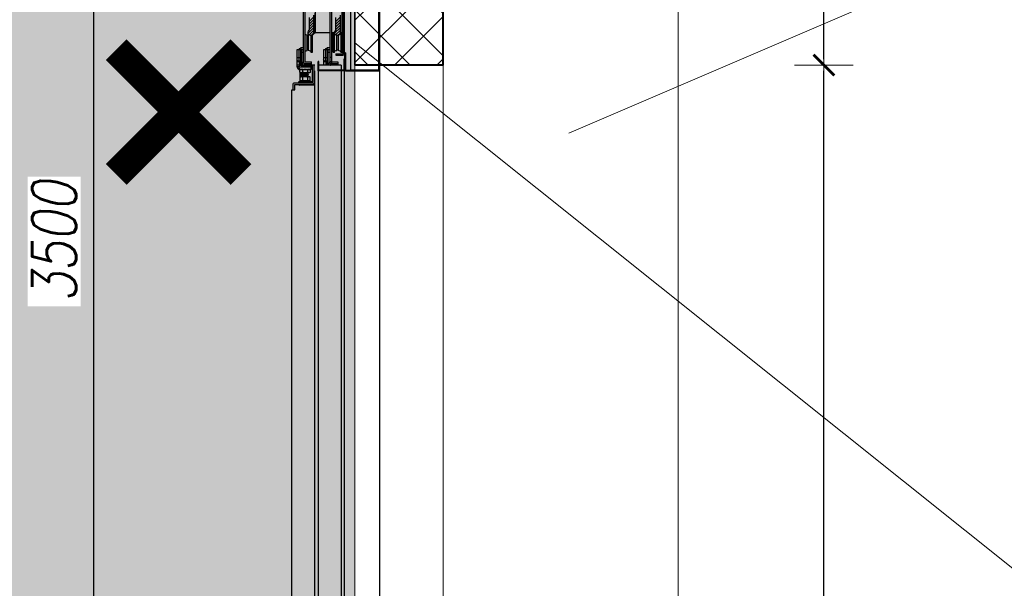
# Model space of a CAD drawing. Header units: millimetres. Extents: x 558 to 31258, y -5755 to 11028.
# Tile 23 of 58: x 29007 to 29175, y 9946 to 10043. Entities that reach past the tile are written whole.
import ezdxf

# ---------------------------------------------------------------- set-up
doc = ezdxf.new("R2010")
doc.units = ezdxf.units.MM
doc.layers.add('K_Dzwig', color=10, linetype='Continuous')
for name, color, linetype, lineweight in [('K_Grube', 4, 'Continuous', 35), ('K_Grube_projektowane', 10, 'Continuous', 40), ('K_Kreskowanie', 8, 'Continuous', 5), ('K_Opis_zmienny', 2, 'Continuous', 13), ('K_Widokowe', 6, 'Continuous', 13), ('K_Wyburzenia', 8, 'Continuous', 5), ('K_Wymiarowanie', 84, 'Continuous', 13)]:
    doc.layers.add(name, color=color, linetype=linetype, lineweight=lineweight)
doc.styles.add('Zwykły 50', font='romans.shx', dxfattribs={"width": 0.8, "oblique": 10, "height": 7.5})
doc.dimstyles.new('Skala_50', dxfattribs={"dimtxt": 7.5, "dimasz": 1, "dimexe": 1.25, "dimexo": 0.625, "dimgap": 3, "dimtad": 1, "dimdec": 1, "dimlfac": 10, "dimrnd": 0.5, "dimdsep": 46, "dimtxsty": 'Zwykły 50', "dimblk": 'Wymiar', "dimcen": 2.5, "dimse1": 1, "dimse2": 1, "dimazin": 0, "dimtfac": 1, "dimtdec": 1, "dimtix": 1, "dimtmove": 0, "dimatfit": 3, "dimfxl": 1, "dimtfill": 1, "dimarcsym": 0})

# ---------------------------------------------------------------- blocks, each defined once
blk = doc.blocks.new('hbrt')
at = {"layer": 'K_Dzwig'}
for p, q in [((18815.22, -20138.94), (18815.22, -20118.24)), ((18815.37, -20138.94), (18815.37, -20118.24)), ((18815.37, -20138.89), (18815.37, -20118.29)), ((18820.17, -20118.29), (18820.17, -20138.89)), ((18821.22, -20136.19), (18821.22, -20118.29)), ((18821.42, -20136.19), (18821.42, -20118.29)), ((18821.62, -20122.59), (18821.62, -20132.29)), ((18821.67, -20122.29), (18821.67, -20132.59)), ((18826.17, -20132.59), (18826.17, -20122.29)), ((18823.44, -20124.29), (18823.44, -20136.74)), ((18823.74, -20124.29), (18823.74, -20136.74)), ((18827.94, -20124.29), (18827.94, -20137.54)), ((18828.24, -20124.29), (18828.24, -20137.54)), ((18826.22, -20132.29), (18826.22, -20129.25)), ((18821.92, -20132.59), (18821.92, -20129.59)), ((18821.92, -20129.91), (18822.72, -20130.71)), ((18821.92, -20130.36), (18822.72, -20131.16)), ((18821.92, -20130.81), (18822.72, -20131.61)), ((18822.72, -20132.19), (18822.72, -20129.99)), ((18826.42, -20132.59), (18826.42, -20129.59)), ((18826.42, -20129.91), (18827.22, -20130.71)), ((18826.42, -20130.36), (18827.22, -20131.16)), ((18826.42, -20130.81), (18827.22, -20131.61)), ((18827.22, -20129.99), (18827.22, -20132.19)), ((18821.42, -20132.29), (18821.62, -20132.29)), ((18821.62, -20132.59), (18821.42, -20132.59)), ((18821.62, -20132.29), (18821.62, -20132.59)), ((18821.67, -20132.59), (18821.62, -20132.59)), ((18821.67, -20132.64), (18821.64, -20132.67)), ((18821.64, -20132.67), (18821.64, -20135.91)), ((18821.67, -20132.59), (18821.92, -20132.59)), ((18821.8, -20132.64), (18821.67, -20132.64)), ((18821.67, -20132.64), (18821.67, -20133.92)), ((18821.8, -20135.94), (18821.8, -20132.64)), ((18821.92, -20131.26), (18822.72, -20132.06)), ((18821.92, -20131.71), (18822.91, -20132.69)), ((18821.92, -20132.15), (18822.74, -20132.97)), ((18821.92, -20132.6), (18822.41, -20133.09)), ((18822.92, -20132.59), (18823.44, -20132.59)), ((18823.11, -20132.64), (18822.98, -20132.64)), ((18822.98, -20132.64), (18822.98, -20133.92)), ((18823.14, -20132.67), (18823.11, -20132.64)), ((18823.11, -20133.92), (18823.11, -20132.64)), ((18823.14, -20134.29), (18823.14, -20132.67)), ((18823.74, -20132.59), (18826.17, -20132.59)), ((18826.17, -20132.59), (18826.22, -20132.59)), ((18826.22, -20132.29), (18826.42, -20132.29)), ((18826.22, -20132.59), (18826.22, -20132.29)), ((18826.42, -20132.59), (18826.22, -20132.59)), ((18826.42, -20131.26), (18827.22, -20132.06)), ((18826.42, -20131.71), (18827.41, -20132.7)), ((18826.42, -20132.16), (18827.24, -20132.98)), ((18826.42, -20132.6), (18826.91, -20133.09)), ((18821.67, -20133.92), (18821.67, -20135.94)), ((18822.32, -20133.08), (18822.32, -20134)), ((18822.32, -20134), (18822.32, -20135.59)), ((18822.52, -20134), (18822.52, -20133.08)), ((18822.52, -20135.59), (18822.52, -20134)), ((18822.98, -20133.92), (18822.98, -20135.94)), ((18823.11, -20135.94), (18823.11, -20133.92)), ((18823.14, -20135.91), (18823.14, -20134.29)), ((18826.7, -20133.04), (18826.7, -20135.91)), ((18826.73, -20133.05), (18826.73, -20133.92)), ((18826.73, -20133.92), (18826.73, -20135.94)), ((18826.86, -20135.94), (18826.86, -20133.09)), ((18827.29, -20132.98), (18827.24, -20132.97)), ((18827.37, -20132.99), (18827.29, -20132.98)), ((18827.57, -20132.99), (18827.37, -20132.99)), ((18827.37, -20132.99), (18827.37, -20134)), ((18827.37, -20134), (18827.37, -20135.59)), ((18827.57, -20134), (18827.57, -20132.99)), ((18827.57, -20135.59), (18827.57, -20134)), ((18821.07, -20135.99), (18821.22, -20135.99)), ((18821.07, -20135.99), (18821.07, -20138.94)), ((18821.22, -20135.99), (18821.22, -20138.94)), ((18822.72, -20136.19), (18821.42, -20136.19)), ((18821.64, -20135.91), (18821.67, -20135.94)), ((18821.67, -20135.94), (18821.8, -20135.94)), ((18822.32, -20135.59), (18822.52, -20135.59)), ((18822.72, -20136.19), (18822.72, -20136.39)), ((18822.98, -20135.94), (18823.11, -20135.94)), ((18823.11, -20135.94), (18823.14, -20135.91)), ((18823.74, -20135.19), (18824.14, -20135.19)), ((18823.79, -20135.44), (18823.74, -20135.44)), ((18823.74, -20135.94), (18823.99, -20135.94)), ((18824.19, -20135.44), (18823.79, -20135.44)), ((18823.99, -20135.94), (18823.99, -20135.48)), ((18823.99, -20137.69), (18823.99, -20135.94)), ((18824.19, -20135.44), (18824.19, -20136.87)), ((18824.41, -20135.44), (18824.19, -20135.44)), ((18824.41, -20136.87), (18824.41, -20135.44)), ((18824.76, -20135.44), (18824.41, -20135.44)), ((18824.76, -20136.87), (18824.76, -20135.44)), ((18826.7, -20135.91), (18826.73, -20135.94)), ((18826.73, -20135.94), (18826.86, -20135.94)), ((18827.37, -20135.59), (18827.57, -20135.59)), ((18828.24, -20135.19), (18828.64, -20135.19)), ((18828.29, -20135.44), (18828.24, -20135.44)), ((18828.24, -20135.94), (18828.49, -20135.94)), ((18828.69, -20135.44), (18828.29, -20135.44)), ((18828.49, -20135.94), (18828.49, -20135.48)), ((18828.49, -20137.69), (18828.49, -20135.94)), ((18828.69, -20135.44), (18828.69, -20136.87)), ((18828.91, -20135.44), (18828.69, -20135.44)), ((18828.91, -20136.87), (18828.91, -20135.44)), ((18829.26, -20135.44), (18828.91, -20135.44)), ((18829.26, -20136.87), (18829.26, -20135.44)), ((18821.22, -20137.09), (18821.34, -20137.09)), ((18821.22, -20137.09), (18821.22, -20138.97)), ((18821.34, -20137.09), (18821.34, -20138.97)), ((18822.72, -20136.39), (18821.42, -20136.39)), ((18822.34, -20137.54), (18822.34, -20137.84)), ((18823.44, -20137.54), (18822.34, -20137.54)), ((18822.5, -20137.84), (18822.34, -20137.84)), ((18822.92, -20137.84), (18822.5, -20137.84)), ((18823.44, -20137.84), (18822.92, -20137.84)), ((18823.74, -20136.74), (18823.44, -20136.74)), ((18823.44, -20136.74), (18823.44, -20137.54)), ((18823.44, -20137.54), (18823.74, -20137.54)), ((18823.44, -20137.54), (18823.44, -20137.84)), ((18823.54, -20137.84), (18823.44, -20137.84)), ((18823.54, -20138.09), (18823.54, -20137.84)), ((18823.54, -20137.84), (18823.64, -20137.84)), ((18823.74, -20136.74), (18823.74, -20137.54)), ((18823.74, -20137.74), (18823.74, -20137.54)), ((18823.74, -20137.74), (18823.74, -20137.76)), ((18823.74, -20137.74), (18823.74, -20137.76)), ((18824.19, -20136.87), (18823.99, -20136.87)), ((18823.99, -20137.93), (18823.99, -20137.69)), ((18824.03, -20137.89), (18824.01, -20137.9)), ((18824.05, -20137.88), (18824.03, -20137.89)), ((18824.08, -20137.87), (18824.05, -20137.88)), ((18824.11, -20137.87), (18824.08, -20137.87)), ((18824.15, -20137.86), (18824.11, -20137.87)), ((18824.19, -20137.86), (18824.15, -20137.86)), ((18824.19, -20136.87), (18824.19, -20137.43)), ((18824.19, -20136.87), (18824.41, -20136.87)), ((18824.19, -20137.43), (18824.41, -20137.43)), ((18824.19, -20137.43), (18824.19, -20137.6)), ((18824.19, -20137.6), (18824.41, -20137.6)), ((18824.19, -20137.6), (18824.19, -20137.86)), ((18824.41, -20137.43), (18824.41, -20136.87)), ((18824.41, -20136.87), (18824.76, -20136.87)), ((18824.41, -20137.6), (18824.41, -20137.43)), ((18824.41, -20137.6), (18824.41, -20138.09)), ((18824.76, -20137.3), (18824.76, -20137.19)), ((18824.76, -20137.3), (18824.76, -20137.37)), ((18824.76, -20137.32), (18824.76, -20137.31)), ((18825.6, -20137.49), (18825.72, -20137.49)), ((18825.6, -20138.97), (18825.6, -20137.49)), ((18825.72, -20138.97), (18825.72, -20137.49)), ((18827.94, -20137.54), (18826.84, -20137.54)), ((18826.84, -20137.84), (18826.84, -20137.54)), ((18827.94, -20137.84), (18826.84, -20137.84)), ((18828.04, -20138.09), (18828.04, -20137.84)), ((18828.04, -20137.84), (18828.14, -20137.84)), ((18828.24, -20137.74), (18828.24, -20137.54)), ((18828.24, -20137.74), (18828.24, -20137.76)), ((18828.69, -20136.87), (18828.49, -20136.87)), ((18828.49, -20137.93), (18828.49, -20137.69)), ((18828.53, -20137.89), (18828.51, -20137.9)), ((18828.55, -20137.88), (18828.53, -20137.89)), ((18828.58, -20137.87), (18828.55, -20137.88)), ((18828.61, -20137.87), (18828.58, -20137.87)), ((18828.65, -20137.86), (18828.61, -20137.87)), ((18828.69, -20137.86), (18828.65, -20137.86)), ((18828.69, -20136.87), (18828.69, -20137.43)), ((18828.69, -20136.87), (18828.91, -20136.87)), ((18828.69, -20137.43), (18828.91, -20137.43)), ((18828.69, -20137.43), (18828.69, -20137.6)), ((18828.69, -20137.6), (18828.91, -20137.6)), ((18828.69, -20137.6), (18828.69, -20137.86)), ((18828.91, -20137.43), (18828.91, -20136.87)), ((18828.91, -20136.87), (18829.26, -20136.87)), ((18828.91, -20137.6), (18828.91, -20137.43)), ((18828.91, -20137.6), (18828.91, -20138.09)), ((18829.26, -20137.3), (18829.26, -20137.19)), ((18829.26, -20137.3), (18829.26, -20137.37)), ((18829.26, -20137.32), (18829.26, -20137.31)), ((18815.22, -20346.89), (18815.22, -20138.94)), ((18821.07, -20139.09), (18815.22, -20139.09)), ((18820.17, -20138.89), (18815.37, -20138.89)), ((18821.07, -20138.94), (18815.37, -20138.94)), ((18821.22, -20343.59), (18821.22, -20138.97)), ((18821.34, -20138.97), (18825.6, -20138.97)), ((18821.34, -20139.09), (18825.6, -20139.09)), ((18821.75, -20138.97), (18821.75, -20138.09)), ((18821.87, -20138.09), (18821.75, -20138.09)), ((18821.75, -20343.09), (18821.75, -20139.09)), ((18821.87, -20138.09), (18825.53, -20138.09)), ((18822.36, -20137.94), (18822.36, -20138.09)), ((18823.98, -20138), (18824.16, -20138.09)), ((18824, -20137.92), (18823.99, -20137.93)), ((18824.01, -20137.9), (18824, -20137.92)), ((18825.6, -20138.09), (18825.53, -20138.09)), ((18825.65, -20343.09), (18825.65, -20139.08)), ((18826.25, -20138.09), (18826.37, -20138.09)), ((18826.25, -20343.09), (18826.25, -20139.09)), ((18826.37, -20141.07), (18826.37, -20138.09)), ((18826.37, -20138.09), (18826.67, -20138.09)), ((18826.67, -20141.07), (18826.67, -20138.09)), ((18826.67, -20138.09), (18826.86, -20138.09)), ((18826.86, -20137.94), (18826.86, -20138.1)), ((18826.86, -20138.1), (18826.87, -20138.09)), ((18826.86, -20138.29), (18826.86, -20138.1)), ((18828.34, -20138.29), (18826.86, -20138.29)), ((18826.86, -20138.41), (18826.86, -20138.29)), ((18828.91, -20138.41), (18826.86, -20138.41)), ((18826.86, -20138.86), (18826.86, -20138.41)), ((18826.86, -20138.86), (18827.52, -20138.86)), ((18826.87, -20138.09), (18828.04, -20138.09)), ((18827.11, -20138.86), (18826.99, -20138.93)), ((18826.99, -20139.29), (18826.99, -20138.93)), ((18826.99, -20139.29), (18827.11, -20139.36)), ((18827.22, -20139.36), (18827.11, -20139.36)), ((18827.91, -20139.36), (18827.22, -20139.36)), ((18827.48, -20139.36), (18827.41, -20139.41)), ((18827.41, -20139.41), (18827.41, -20139.44)), ((18827.41, -20139.41), (18828.41, -20139.41)), ((18827.41, -20139.44), (18827.49, -20139.5)), ((18827.41, -20139.44), (18828.41, -20139.44)), ((18827.49, -20139.5), (18827.41, -20139.56)), ((18827.41, -20139.56), (18827.41, -20139.59)), ((18827.41, -20139.56), (18828.41, -20139.56)), ((18827.45, -20139.29), (18827.45, -20138.93)), ((18827.49, -20139.5), (18828.33, -20139.5)), ((18827.91, -20138.86), (18827.52, -20138.86)), ((18828.3, -20138.86), (18827.91, -20138.86)), ((18828.6, -20139.36), (18827.91, -20139.36)), ((18828.04, -20138.09), (18828.09, -20138.09)), ((18828.09, -20138.09), (18828.34, -20138.09)), ((18828.3, -20138.86), (18828.81, -20138.86)), ((18828.33, -20139.5), (18828.41, -20139.44)), ((18828.41, -20139.56), (18828.33, -20139.5)), ((18828.34, -20138.29), (18828.34, -20138.09)), ((18828.41, -20139.41), (18828.34, -20139.36)), ((18828.37, -20138.93), (18828.37, -20139.29)), ((18828.41, -20139.44), (18828.41, -20139.41)), ((18828.41, -20139.59), (18828.41, -20139.56)), ((18828.48, -20138), (18828.66, -20138.09)), ((18828.5, -20137.92), (18828.49, -20137.93)), ((18828.51, -20137.9), (18828.5, -20137.92)), ((18828.71, -20139.36), (18828.6, -20139.36)), ((18828.63, -20139.36), (18828.63, -20140.06)), ((18828.91, -20138.09), (18828.66, -20138.09)), ((18828.84, -20138.93), (18828.71, -20138.86)), ((18828.71, -20139.36), (18828.84, -20139.29)), ((18828.75, -20138.88), (18828.75, -20138.86)), ((18828.75, -20140.14), (18828.75, -20139.34)), ((18828.84, -20139.29), (18828.84, -20138.93)), ((18828.91, -20138.09), (18829.26, -20138.09)), ((18828.91, -20138.09), (18828.91, -20138.41)), ((18828.91, -20138.41), (18829.26, -20138.41)), ((18829.26, -20138.41), (18829.26, -20138.09)), ((18829.65, -20141.09), (18826.7, -20141.09)), ((18827, -20140.87), (18826.87, -20140.91)), ((18827.91, -20140.91), (18826.87, -20140.91)), ((18827.02, -20140.86), (18827, -20140.87)), ((18827.16, -20140.06), (18827.05, -20140.16)), ((18827.05, -20140.8), (18827.05, -20140.16)), ((18827.26, -20140.06), (18827.16, -20140.06)), ((18827.91, -20140.06), (18827.26, -20140.06)), ((18827.41, -20139.59), (18827.49, -20139.65)), ((18827.41, -20139.59), (18828.41, -20139.59)), ((18827.49, -20139.65), (18827.41, -20139.71)), ((18827.41, -20139.71), (18827.41, -20139.74)), ((18827.41, -20139.71), (18828.41, -20139.71)), ((18827.41, -20139.74), (18827.49, -20139.8)), ((18827.41, -20139.74), (18828.41, -20139.74)), ((18827.49, -20139.8), (18827.41, -20139.85)), ((18827.41, -20139.85), (18827.41, -20139.89)), ((18827.41, -20139.85), (18828.41, -20139.85)), ((18827.41, -20139.89), (18827.49, -20139.94)), ((18827.41, -20139.89), (18828.41, -20139.89)), ((18827.49, -20139.94), (18827.41, -20140)), ((18827.41, -20140), (18827.41, -20140.04)), ((18827.41, -20140), (18828.41, -20140)), ((18827.41, -20140.04), (18827.45, -20140.06)), ((18827.41, -20140.04), (18828.41, -20140.04)), ((18827.41, -20141.04), (18827.41, -20141.07)), ((18827.41, -20141.07), (18827.44, -20141.09)), ((18827.48, -20140.8), (18827.48, -20140.16)), ((18827.49, -20139.65), (18828.33, -20139.65)), ((18827.49, -20139.8), (18828.33, -20139.8)), ((18827.49, -20139.94), (18828.33, -20139.94)), ((18828.56, -20140.06), (18827.91, -20140.06)), ((18828.95, -20140.91), (18827.91, -20140.91)), ((18828.33, -20139.65), (18828.41, -20139.59)), ((18828.41, -20139.71), (18828.33, -20139.65)), ((18828.33, -20139.8), (18828.41, -20139.74)), ((18828.41, -20139.85), (18828.33, -20139.8)), ((18828.33, -20139.94), (18828.41, -20139.89)), ((18828.41, -20140), (18828.33, -20139.94)), ((18828.34, -20140.16), (18828.34, -20140.8)), ((18828.38, -20140.06), (18828.41, -20140.04)), ((18828.38, -20141.09), (18828.41, -20141.07)), ((18828.41, -20139.74), (18828.41, -20139.71)), ((18828.41, -20139.89), (18828.41, -20139.85)), ((18828.41, -20140.04), (18828.41, -20140)), ((18828.41, -20141.07), (18828.41, -20141.04)), ((18828.66, -20140.06), (18828.56, -20140.06)), ((18828.63, -20141.06), (18828.63, -20141.09)), ((18828.78, -20140.16), (18828.66, -20140.06)), ((18828.75, -20141.09), (18828.75, -20141.06)), ((18828.78, -20140.8), (18828.78, -20140.16)), ((18828.83, -20140.87), (18828.8, -20140.86)), ((18828.95, -20140.91), (18828.83, -20140.87)), ((18826.25, -20141.54), (18828.87, -20141.54)), ((18829.65, -20141.39), (18826.7, -20141.39)), ((18826.87, -20141.51), (18826.95, -20141.54)), ((18826.87, -20141.51), (18827.91, -20141.51)), ((18827.78, -20141.54), (18827.79, -20141.54)), ((18827.79, -20141.54), (18827.87, -20141.54)), ((18827.91, -20141.51), (18828.95, -20141.51)), ((18828.83, -20141.56), (18828.95, -20141.51)), ((18829.67, -20142.29), (18829.67, -20141.42)), ((18830.15, -20142.29), (18829.67, -20142.29)), ((18829.97, -20142.29), (18829.97, -20141.42)), ((18830.15, -20343.09), (18830.15, -20142.29))]:
    blk.add_line(p, q, dxfattribs=at)
for centre, radius, start, end in [((18822.32, -20132.44), 0.55, 201.3237, 241.131), ((18822.42, -20132.59), 0.5, 180, 53.1301), ((18822.47, -20132.44), 0.55, 313.348, 338.9167), ((18826.92, -20132.59), 0.5, 180, 53.1301), ((18827.53, -20132.44), 0.55, 275.0695, 319.1465), ((18821.42, -20136.19), 0.2, 180, 270), ((18822.32, -20136.14), 0.55, 90, 158.6763), ((18822.47, -20136.14), 0.55, 21.0833, 84.9305), ((18824.14, -20135.49), 0.3, 9.5941, 90), ((18827.37, -20136.14), 0.55, 90, 158.6763), ((18827.53, -20136.14), 0.55, 40.8535, 84.9305), ((18828.64, -20135.49), 0.3, 9.5941, 90), ((18823.64, -20137.74), 0.1, 270, 0), ((18824.17, -20137.61), 0.179, 81.9505, 168.5782), ((18824.17, -20137.77), 0.179, 81.9505, 168.5782), ((18824.46, -20137.13), 0.312, 261.9505, 348.5782), ((18824.45, -20137.27), 0.325, 263.166, 342.6927), ((18824.71, -20137.36), 0.0473, 351.3075, 16.8396), ((18827.94, -20137.54), 0.3, 270, 0), ((18828.14, -20137.74), 0.1, 270, 0), ((18828.67, -20137.61), 0.179, 81.9505, 168.5782), ((18828.67, -20137.77), 0.179, 81.9505, 168.5782), ((18828.96, -20137.13), 0.312, 261.9505, 348.5782), ((18828.95, -20137.27), 0.325, 263.166, 342.6927), ((18829.21, -20137.36), 0.0473, 351.3075, 16.8396), ((18821.07, -20138.94), 0.0001, 270, 360), ((18821.07, -20138.94), 0.15, 270, 0), ((18821.34, -20138.97), 0.12, 180, 270), ((18825.6, -20138.97), 0.12, 270, 0), ((18826.7, -20141.07), 0.325, 180, 270), ((18826.7, -20141.07), 0.025, 180, 270), ((18826.9, -20140.98), 0.0773, 110, 270), ((18828.92, -20140.98), 0.0773, 270, 70), ((18829.65, -20141.42), 0.325, 0, 90), ((18826.9, -20141.44), 0.0773, 142.2613, 250), ((18828.92, -20141.44), 0.0773, 290, 37.7387), ((18829.65, -20141.42), 0.025, 0, 90)]:
    blk.add_arc(centre, radius, start, end, dxfattribs=at)
for points, knots in [([(18823.74, -20135.48), (18823.74, -20135.47), (18823.75, -20135.44), (18823.78, -20135.44), (18823.79, -20135.44)], [0, 0, 0, 0, 0.553928, 1, 1, 1, 1]), ([(18823.99, -20135.48), (18823.99, -20135.47), (18824, -20135.46), (18824.03, -20135.45), (18824.08, -20135.44), (18824.13, -20135.44), (18824.17, -20135.44), (18824.19, -20135.44)], [0, 0, 0, 0, 0.209759, 0.419971, 0.621939, 0.826697, 1, 1, 1, 1]), ([(18828.24, -20135.48), (18828.24, -20135.47), (18828.25, -20135.44), (18828.28, -20135.44), (18828.29, -20135.44)], [0, 0, 0, 0, 0.553928, 1, 1, 1, 1]), ([(18828.49, -20135.48), (18828.49, -20135.47), (18828.5, -20135.46), (18828.53, -20135.45), (18828.58, -20135.44), (18828.63, -20135.44), (18828.67, -20135.44), (18828.69, -20135.44)], [0, 0, 0, 0, 0.2097588, 0.4199707, 0.6219393, 0.8266966, 1, 1, 1, 1]), ([(18822.37, -20137.89), (18822.37, -20137.9), (18822.37, -20137.91), (18822.36, -20137.93), (18822.36, -20137.94), (18822.36, -20137.94), (18822.36, -20137.94)], [0, 0, 0, 0, 0.542723, 0.731557, 0.922439, 1, 1, 1, 1]), ([(18822.46, -20137.84), (18822.44, -20137.85), (18822.4, -20137.85), (18822.38, -20137.88), (18822.37, -20137.89)], [0, 0, 0, 0, 0.7071212, 1, 1, 1, 1]), ([(18823.74, -20137.54), (18823.74, -20137.57), (18823.73, -20137.64), (18823.68, -20137.73), (18823.61, -20137.8), (18823.52, -20137.83), (18823.46, -20137.84), (18823.44, -20137.84)], [0, 0, 0, 0, 0.193375, 0.412829, 0.632284, 0.851752, 1, 1, 1, 1]), ([(18823.99, -20137.69), (18823.99, -20137.74), (18823.98, -20137.83), (18823.91, -20137.95), (18823.81, -20138.04), (18823.7, -20138.08), (18823.62, -20138.09), (18823.59, -20138.09)], [0, 0, 0, 0, 0.214694, 0.429388, 0.644082, 0.858775, 1, 1, 1, 1]), ([(18824.19, -20137.86), (18824.19, -20137.9), (18824.19, -20137.98), (18824.17, -20138.05), (18824.16, -20138.09)], [0, 0, 0, 0, 0.5230679, 1, 1, 1, 1]), ([(18824.76, -20137.37), (18824.76, -20137.42), (18824.76, -20137.51), (18824.76, -20137.57), (18824.76, -20137.6)], [0, 0, 0, 0, 0.501035, 1, 1, 1, 1]), ([(18824.76, -20137.58), (18824.76, -20137.55), (18824.76, -20137.5), (18824.76, -20137.45), (18824.76, -20137.43)], [0, 0, 0, 0, 0.7549222, 1, 1, 1, 1]), ([(18826.87, -20137.89), (18826.87, -20137.9), (18826.87, -20137.91), (18826.86, -20137.93), (18826.86, -20137.94), (18826.86, -20137.94), (18826.86, -20137.94)], [0, 0, 0, 0, 0.542723, 0.731557, 0.922439, 1, 1, 1, 1]), ([(18826.96, -20137.84), (18826.94, -20137.85), (18826.9, -20137.85), (18826.88, -20137.88), (18826.87, -20137.89)], [0, 0, 0, 0, 0.707121, 1, 1, 1, 1]), ([(18828.49, -20137.69), (18828.49, -20137.74), (18828.48, -20137.83), (18828.41, -20137.95), (18828.31, -20138.04), (18828.2, -20138.08), (18828.12, -20138.09), (18828.09, -20138.09)], [0, 0, 0, 0, 0.2146939, 0.4293877, 0.6440816, 0.8587754, 1, 1, 1, 1]), ([(18828.69, -20137.86), (18828.69, -20137.9), (18828.69, -20137.98), (18828.67, -20138.05), (18828.66, -20138.09)], [0, 0, 0, 0, 0.523068, 1, 1, 1, 1]), ([(18829.26, -20137.37), (18829.26, -20137.42), (18829.26, -20137.51), (18829.26, -20137.57), (18829.26, -20137.6)], [0, 0, 0, 0, 0.501035, 1, 1, 1, 1]), ([(18829.26, -20137.58), (18829.26, -20137.55), (18829.26, -20137.5), (18829.26, -20137.45), (18829.26, -20137.43)], [0, 0, 0, 0, 0.754922, 1, 1, 1, 1]), ([(18823.84, -20138.09), (18823.85, -20138.09), (18823.88, -20138.09), (18823.92, -20138.07), (18823.96, -20138.04), (18823.97, -20138.02), (18823.98, -20138)], [0, 0, 0, 0, 0.2632229, 0.5134163, 0.75571, 1, 1, 1, 1]), ([(18823.98, -20138), (18823.98, -20138), (18823.98, -20137.99), (18823.99, -20137.96), (18823.99, -20137.94), (18823.99, -20137.93)], [0, 0, 0, 0, 0.210354, 0.444498, 1, 1, 1, 1]), ([(18827.22, -20138.86), (18827.18, -20138.86), (18827.1, -20138.87), (18827.03, -20138.91), (18826.99, -20138.93)], [0, 0, 0, 0, 0.494511, 1, 1, 1, 1]), ([(18827.22, -20139.36), (18827.18, -20139.36), (18827.1, -20139.35), (18827.03, -20139.31), (18826.99, -20139.29)], [0, 0, 0, 0, 0.494511, 1, 1, 1, 1]), ([(18827.45, -20138.93), (18827.41, -20138.91), (18827.34, -20138.87), (18827.26, -20138.86), (18827.22, -20138.86)], [0, 0, 0, 0, 0.495458, 1, 1, 1, 1]), ([(18827.45, -20139.29), (18827.41, -20139.31), (18827.34, -20139.35), (18827.26, -20139.36), (18827.22, -20139.36)], [0, 0, 0, 0, 0.495458, 1, 1, 1, 1]), ([(18827.45, -20138.93), (18827.52, -20138.91), (18827.68, -20138.87), (18827.83, -20138.86), (18827.91, -20138.86)], [0, 0, 0, 0, 0.495458, 1, 1, 1, 1]), ([(18827.91, -20139.36), (18827.83, -20139.36), (18827.68, -20139.35), (18827.53, -20139.31), (18827.45, -20139.29)], [0, 0, 0, 0, 0.494511, 1, 1, 1, 1]), ([(18827.91, -20138.86), (18827.99, -20138.86), (18828.15, -20138.87), (18828.3, -20138.91), (18828.37, -20138.93)], [0, 0, 0, 0, 0.494511, 1, 1, 1, 1]), ([(18828.37, -20139.29), (18828.3, -20139.31), (18828.15, -20139.35), (18827.99, -20139.36), (18827.91, -20139.36)], [0, 0, 0, 0, 0.495458, 1, 1, 1, 1]), ([(18828.34, -20138.09), (18828.35, -20138.09), (18828.38, -20138.09), (18828.42, -20138.07), (18828.46, -20138.04), (18828.47, -20138.02), (18828.48, -20138)], [0, 0, 0, 0, 0.263223, 0.513416, 0.75571, 1, 1, 1, 1]), ([(18828.66, -20138.09), (18828.64, -20138.12), (18828.61, -20138.18), (18828.53, -20138.24), (18828.44, -20138.28), (18828.37, -20138.29), (18828.34, -20138.29)], [0, 0, 0, 0, 0.25041, 0.500752, 0.75098, 1, 1, 1, 1]), ([(18828.6, -20138.86), (18828.57, -20138.86), (18828.49, -20138.87), (18828.41, -20138.91), (18828.37, -20138.93)], [0, 0, 0, 0, 0.4945107, 1, 1, 1, 1]), ([(18828.6, -20139.36), (18828.57, -20139.36), (18828.49, -20139.35), (18828.41, -20139.31), (18828.37, -20139.29)], [0, 0, 0, 0, 0.494511, 1, 1, 1, 1]), ([(18828.48, -20138), (18828.48, -20138), (18828.48, -20137.99), (18828.49, -20137.96), (18828.49, -20137.94), (18828.49, -20137.93)], [0, 0, 0, 0, 0.210354, 0.4444976, 1, 1, 1, 1]), ([(18828.84, -20138.93), (18828.8, -20138.91), (18828.72, -20138.87), (18828.64, -20138.86), (18828.6, -20138.86)], [0, 0, 0, 0, 0.495458, 1, 1, 1, 1]), ([(18828.84, -20139.29), (18828.8, -20139.31), (18828.72, -20139.35), (18828.64, -20139.36), (18828.6, -20139.36)], [0, 0, 0, 0, 0.495458, 1, 1, 1, 1]), ([(18828.81, -20138.86), (18828.82, -20138.85), (18828.84, -20138.84), (18828.87, -20138.79), (18828.88, -20138.73), (18828.9, -20138.66), (18828.91, -20138.55), (18828.91, -20138.47), (18828.91, -20138.41)], [0, 0, 0, 0, 0.2421346, 0.3800792, 0.5039023, 0.6367514, 0.7632309, 1, 1, 1, 1]), ([(18829.26, -20138.41), (18829.26, -20138.47), (18829.25, -20138.55), (18829.19, -20138.66), (18829.13, -20138.73), (18829.06, -20138.79), (18828.96, -20138.84), (18828.87, -20138.85), (18828.81, -20138.86)], [0, 0, 0, 0, 0.2367691, 0.3632424, 0.4960978, 0.6199146, 0.7578654, 1, 1, 1, 1]), ([(18826.9, -20141.06), (18826.9, -20141.06), (18826.91, -20141.06), (18826.97, -20141.06), (18827.06, -20141.06), (18827.19, -20141.06), (18827.35, -20141.06), (18827.53, -20141.06), (18827.72, -20141.06), (18827.85, -20141.06), (18827.91, -20141.06)], [0, 0, 0, 0, 0.116516, 0.240011, 0.368641, 0.5, 0.631359, 0.759989, 0.883484, 1, 1, 1, 1]), ([(18827.05, -20140.8), (18827.04, -20140.81), (18827.04, -20140.82), (18827.03, -20140.84), (18827.02, -20140.86), (18827, -20140.86), (18827, -20140.87)], [0, 0, 0, 0, 0.230869, 0.499512, 0.750083, 1, 1, 1, 1]), ([(18827.45, -20140.87), (18827.38, -20140.84), (18827.24, -20140.8), (18827.09, -20140.84), (18827.02, -20140.86)], [0, 0, 0, 0, 0.53064, 1, 1, 1, 1]), ([(18827.26, -20140.06), (18827.21, -20140.07), (18827.14, -20140.09), (18827.07, -20140.14), (18827.05, -20140.16)], [0, 0, 0, 0, 0.699449, 1, 1, 1, 1]), ([(18827.48, -20140.16), (18827.45, -20140.14), (18827.39, -20140.09), (18827.32, -20140.06), (18827.27, -20140.06), (18827.26, -20140.06)], [0, 0, 0, 0, 0.409697, 0.828853, 1, 1, 1, 1]), ([(18827.48, -20140.8), (18827.48, -20140.81), (18827.48, -20140.82), (18827.47, -20140.84), (18827.46, -20140.86), (18827.46, -20140.86), (18827.45, -20140.87)], [0, 0, 0, 0, 0.2308694, 0.4995121, 0.7500828, 1, 1, 1, 1]), ([(18828.37, -20140.87), (18828.22, -20140.84), (18827.91, -20140.8), (18827.61, -20140.84), (18827.45, -20140.87)], [0, 0, 0, 0, 0.499536, 1, 1, 1, 1]), ([(18827.48, -20140.16), (18827.54, -20140.14), (18827.65, -20140.09), (18827.8, -20140.06), (18827.89, -20140.06), (18827.91, -20140.06)], [0, 0, 0, 0, 0.409697, 0.828853, 1, 1, 1, 1]), ([(18827.91, -20140.06), (18828.02, -20140.07), (18828.17, -20140.09), (18828.3, -20140.14), (18828.34, -20140.16)], [0, 0, 0, 0, 0.699449, 1, 1, 1, 1]), ([(18827.91, -20141.06), (18827.97, -20141.06), (18828.1, -20141.06), (18828.29, -20141.06), (18828.47, -20141.06), (18828.63, -20141.06), (18828.76, -20141.06), (18828.86, -20141.06), (18828.91, -20141.06), (18828.92, -20141.06), (18828.92, -20141.06)], [0, 0, 0, 0, 0.116516, 0.240011, 0.368641, 0.5, 0.631359, 0.759989, 0.883484, 1, 1, 1, 1]), ([(18828.56, -20140.06), (18828.51, -20140.07), (18828.43, -20140.09), (18828.37, -20140.14), (18828.34, -20140.16)], [0, 0, 0, 0, 0.699449, 1, 1, 1, 1]), ([(18828.34, -20140.8), (18828.34, -20140.81), (18828.35, -20140.82), (18828.35, -20140.84), (18828.36, -20140.86), (18828.37, -20140.86), (18828.37, -20140.87)], [0, 0, 0, 0, 0.230869, 0.499512, 0.750083, 1, 1, 1, 1]), ([(18828.8, -20140.86), (18828.73, -20140.84), (18828.59, -20140.8), (18828.44, -20140.84), (18828.37, -20140.87)], [0, 0, 0, 0, 0.467562, 1, 1, 1, 1]), ([(18828.78, -20140.16), (18828.75, -20140.14), (18828.69, -20140.09), (18828.62, -20140.06), (18828.57, -20140.06), (18828.56, -20140.06)], [0, 0, 0, 0, 0.409697, 0.828853, 1, 1, 1, 1]), ([(18828.78, -20140.8), (18828.78, -20140.81), (18828.78, -20140.82), (18828.79, -20140.84), (18828.81, -20140.86), (18828.82, -20140.86), (18828.83, -20140.87)], [0, 0, 0, 0, 0.2308648, 0.4995009, 0.7498628, 1, 1, 1, 1])]:
    blk.add_open_spline(points, degree=3, knots=knots, dxfattribs=at)
for points in [[(18824.76, -20137.19), (18824.76, -20137.14), (18824.76, -20137.05), (18824.76, -20136.93), (18824.76, -20136.87)], [(18824.76, -20138.09), (18824.76, -20138.01), (18824.76, -20137.84), (18824.76, -20137.68), (18824.76, -20137.6)], [(18829.26, -20137.19), (18829.26, -20137.14), (18829.26, -20137.05), (18829.26, -20136.93), (18829.26, -20136.87)], [(18829.26, -20138.09), (18829.26, -20138.01), (18829.26, -20137.84), (18829.26, -20137.68), (18829.26, -20137.6)], [(18827.05, -20140.8), (18827.12, -20140.78), (18827.26, -20140.74), (18827.41, -20140.78), (18827.48, -20140.8)], [(18827.48, -20140.8), (18827.62, -20140.78), (18827.91, -20140.74), (18828.2, -20140.78), (18828.34, -20140.8)], [(18828.34, -20140.8), (18828.42, -20140.78), (18828.56, -20140.74), (18828.71, -20140.78), (18828.78, -20140.8)]]:
    blk.add_open_spline(points, degree=3, dxfattribs=at)
blk = doc.blocks.new('Wymiar')
for p, q in [((0, -5), (0, 5)), ((-3.75, 0), (3.75, 0))]:
    blk.add_line(p, q)
at = {"const_width": 0.5}
blk.add_lwpolyline([(-1.77, -1.77), (1.77, 1.77)], dxfattribs=at)
blk = doc.blocks.new('*D821')
at = {"layer": 'Defpoints', "color": 0}
for p in [(29020.09, 10180), (29069.52, 10180), (29079.52, 9830)]:
    blk.add_point(p, dxfattribs=at)
at = {"layer": 'K_Wymiarowanie', "color": 0, "lineweight": -2, "ltscale": 5}
blk.add_line((29020.09, 9831), (29020.09, 10179), dxfattribs=at)
at = {"layer": 'K_Wymiarowanie', "color": 0, "linetype": 'ByBlock', "lineweight": -2}
for p, rotation in [((29020.09, 10180), 90), ((29020.09, 9830), 270)]:
    blk.add_blockref('Wymiar', p, dxfattribs=dict(at, rotation=rotation))
at = {"layer": 'K_Wymiarowanie', "color": 0, "ltscale": 5, "insert": (29013.34, 10005), "char_height": 7.5, "attachment_point": 5, "rotation": 90, "style": 'Zwykły 50', "bg_fill": 3, "box_fill_scale": 1.1, "bg_fill_color": 256, "bg_fill_true_color": 13158600, "bg_fill_transparency": 0}
blk.add_mtext('3500', dxfattribs=at)
blk = doc.blocks.new('*D829')
at = {"layer": 'Defpoints', "color": 0}
for p in [(29079.52, 10035), (29144.28, 10035), (29131.53, 9830)]:
    blk.add_point(p, dxfattribs=at)
at = {"layer": 'K_Wymiarowanie', "color": 0, "lineweight": -2, "ltscale": 5}
blk.add_line((29144.28, 9831), (29144.28, 10034), dxfattribs=at)
at = {"layer": 'K_Wymiarowanie', "color": 0, "linetype": 'ByBlock', "lineweight": -2}
for p, rotation in [((29144.28, 10035), 90), ((29144.28, 9830), 270)]:
    blk.add_blockref('Wymiar', p, dxfattribs=dict(at, rotation=rotation))
at = {"layer": 'K_Wymiarowanie', "color": 0, "ltscale": 5, "insert": (29137.53, 9932.5), "char_height": 7.5, "attachment_point": 5, "rotation": 90, "style": 'Zwykły 50', "bg_fill": 3, "box_fill_scale": 1.1, "bg_fill_color": 256, "bg_fill_true_color": 13158600, "bg_fill_transparency": 0}
blk.add_mtext('2050', dxfattribs=at)
blk = doc.blocks.new('*D830')
at = {"layer": 'Defpoints', "color": 0}
for p in [(29129.64, 10118), (29144.28, 10118), (29079.52, 10035)]:
    blk.add_point(p, dxfattribs=at)
at = {"layer": 'K_Wymiarowanie', "color": 0, "lineweight": -2, "ltscale": 5}
blk.add_line((29144.28, 10036), (29144.28, 10117), dxfattribs=at)
at = {"layer": 'K_Wymiarowanie', "color": 0, "linetype": 'ByBlock', "lineweight": -2}
for p, rotation in [((29144.28, 10118), 90), ((29144.28, 10035), 270)]:
    blk.add_blockref('Wymiar', p, dxfattribs=dict(at, rotation=rotation))
at = {"layer": 'K_Wymiarowanie', "color": 0, "ltscale": 5, "insert": (29137.53, 10076.5), "char_height": 7.5, "attachment_point": 5, "rotation": 90, "style": 'Zwykły 50', "bg_fill": 3, "box_fill_scale": 1.1, "bg_fill_color": 256, "bg_fill_true_color": 13158600, "bg_fill_transparency": 0}
blk.add_mtext('830', dxfattribs=at)

msp = doc.modelspace()

# ---------------------------------------------------------------- hatches: boundary and pattern name
at = {"layer": 'K_Kreskowanie', "ltscale": 5}
h = msp.add_hatch(dxfattribs=at)
h.set_pattern_fill('ANSI37', color=256, scale=1.6)
h.set_pattern_definition([(45, (-181.491, 0), (-3.59210245, 3.59210245), []), (135, (-181.491, 0), (-3.59210245, -3.59210245), [])])
h.paths.add_polyline_path([(29079.52, 10180.004), (29069.52, 10180.004), (29069.52, 10175.004), (29064.52, 10175.004), (29064.52, 10035.004), (29079.52, 10035.004), (29079.52, 10180.004)], is_closed=False)
at = {"layer": 'K_Wyburzenia'}
h = msp.add_hatch(dxfattribs=at)
h.set_pattern_fill('AR-CONC', color=256, scale=0.05)
h.set_pattern_definition([(50, (21592.657, 12065.275), (9.1092334, -0.796954), [0.9525, -10.4775]), (355, (21592.657, 12065.275), (-1.762171, 9.552842), [0.762, -8.382029]), (100.45144, (21593.416, 12065.209), (7.347062, 8.755888), [0.8095, -8.904512]), (46.1842, (21592.657, 12067.815), (13.553952, -2.102116), [1.42875, -15.71625]), (96.63556, (21593.787, 12067.64), (11.870207, 12.371306), [1.21425, -13.35678]), (351.18415, (21592.657, 12067.815), (11.870207, 12.371306), [1.142998, -12.572987]), (21, (21593.927, 12067.18), (7.5807196, -5.11326), [0.9525, -10.4775]), (326, (21593.927, 12067.18), (3.090101, 9.209398), [0.762, -8.382]), (71.45145, (21594.559, 12066.754), (10.670821, 4.096138), [0.8095, -8.904497]), (37.5, (21592.6573, 12065.2752), (0.1544302, 4.227752), [0, -8.2804, 0, -8.509, 0, -8.41375]), (7.5, (21592.6573, 12065.275), (3.340983, 5.0090287), [0, -4.8514, 0, -8.0899, 0, -3.20675]), (327.5, (21589.8252, 12065.2752), (6.7795298, -0.2864372), [0, -3.175, 0, -9.906, 0, -13.1445]), (317.5, (21588.555, 12065.275), (7.406459, 1.2713246), [0, -4.1275, 0, -6.5786, 0, -9.3345])])
h.paths.add_polyline_path([(28832.52, 10577.004), (28832.52, 9097.004), (29064.52, 9097.004), (29064.52, 10577.004), (28832.52, 10577.004)], is_closed=False)

# ---------------------------------------------------------------- linework, layer by layer
at = {"layer": 'K_Grube', "ltscale": 5}
msp.add_line((29064.52, 10035.004), (29064.52, 10175.004), dxfattribs=at)
at = {"layer": 'K_Grube_projektowane'}
for q in [(29079.52, 10118.004), (29064.52, 10035.004)]:
    msp.add_line((29079.52, 10035.004), q, dxfattribs=at)
at = {"layer": 'K_Opis_zmienny', "ltscale": 5}
msp.add_line((29164.782, 10050.818), (29100.919, 10023.425), dxfattribs=at)
at = {"layer": 'K_Opis_zmienny'}
msp.add_line((29064.52, 10038.76), (29190.858, 9937.869), dxfattribs=at)
at = {"layer": 'K_Widokowe', "color": 10, "ltscale": 5}
for p, q in [((29119.52, 9940.004), (29119.52, 10118.004)), ((29064.52, 10035.004), (29064.52, 9825.004)), ((29079.52, 10035.004), (29079.52, 9830.004))]:
    msp.add_line(p, q, dxfattribs=at)
at = {"layer": 'K_Wyburzenia', "color": 9, "const_width": 5}
for points in [[(29023.914, 10037.611), (29045.127, 10016.398)], [(29045.127, 10037.611), (29023.914, 10016.398)]]:
    msp.add_lwpolyline(points, dxfattribs=at)

# ---------------------------------------------------------------- block references
at = {"layer": 'K_Wymiarowanie', "xscale": -1}
msp.add_blockref('hbrt', (47883.961, 30173.095), dxfattribs=at)

# ---------------------------------------------------------------- next in the draw order: dimensions: what is measured, and where the dimension line sits
at = {"layer": 'K_Wymiarowanie', "ltscale": 5}
dim = msp.add_linear_dim(base=(29020.089, 10180.004), p1=(29079.52, 9830.004), p2=(29069.52, 10180.004), angle=90, dimstyle='Skala_50', override={"dimtmove": 1}, dxfattribs=at)
dim.commit()
dim.dimension.update_dxf_attribs({"geometry": '*D821', "text_midpoint": (29013.339, 10005.004)})

# ---------------------------------------------------------------- next in the draw order: dimensions: what is measured, and where the dimension line sits
dim = msp.add_linear_dim(base=(29144.282, 10035.004), p1=(29131.527, 9830.004), p2=(29079.52, 10035.004), angle=90, dimstyle='Skala_50', override={"dimtmove": 1}, dxfattribs=at)
dim.commit()
dim.dimension.update_dxf_attribs({"geometry": '*D829', "text_midpoint": (29137.532, 9932.504)})

# ---------------------------------------------------------------- next in the draw order: dimensions: what is measured, and where the dimension line sits
dim = msp.add_linear_dim(base=(29144.282, 10118.004), p1=(29079.52, 10035.004), p2=(29129.638, 10118.004), angle=90, dimstyle='Skala_50', override={"dimtmove": 1}, dxfattribs=at)
dim.commit()
dim.dimension.update_dxf_attribs({"geometry": '*D830', "text_midpoint": (29137.532, 10076.504)})

doc.saveas('drawing.dxf')
